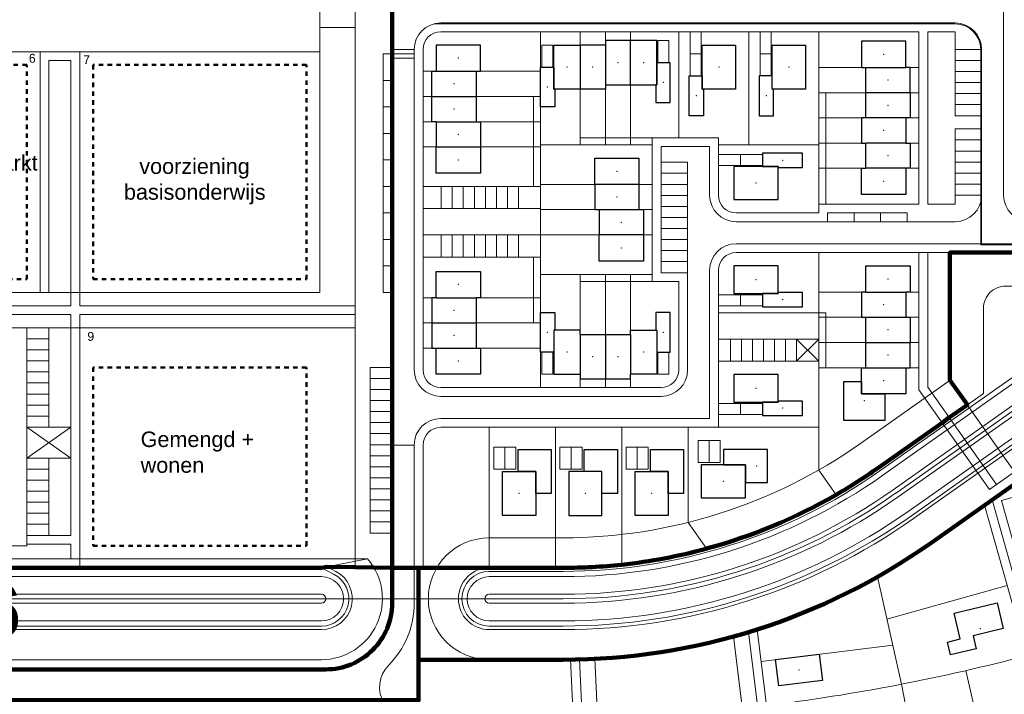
# Model space of a CAD drawing. Extents: x 168554 to 174410, y 515675 to 521218.
# Tile 75 of 110: x 172050 to 172273, y 518476 to 518628. Entities that reach past the tile are written whole.
import ezdxf

# ---------------------------------------------------------------- set-up
doc = ezdxf.new("R2010")
doc.units = 0
doc.header["$MEASUREMENT"] = 0
doc.linetypes.add('NLCS-HIDDEN', pattern=[4, 2, -2])
for name, color, linetype, lineweight in [('Algemeen - 1411 Basislijnen deelgebieden', 5, 'Continuous', 90), ('Algemeen - Fase 1A - 1070 Ondergrond  ontwerp bijgebouwen', 7, 'Continuous', 30), ('Algemeen - Fase 1A - 1070 Ondergrond  ontwerp hoofdgebouwen', 7, 'Continuous', 30), ('Algemeen - Fase 1A - 1070 Ondergrond - ontwerp', 7, 'Continuous', 9), ('Algemeen - Fase 1A - 1070 Ondergrond ontwerp parkeren eigen terrein', 7, 'Continuous', 13), ('Algemeen - Fase 1B6 - 1070 Ondergrond - ontwerp', 7, 'Continuous', 9), ('Algemeen - Fase 1E - 1070 Ondergrond - ontwerp', 7, 'Continuous', 9), ('Algemeen - Fase 1E - 1070 Ondergrond - ontwerp bouwvlak', 7, 'NLCS-HIDDEN', 50), ('Algemeen - Fase 1E - 1070 ondergrond - tekst', 7, 'Continuous', 9), ('Algemeen - Fase Ontsluitingsweg - 1070 Ondergrond', 7, 'Continuous', 9), ('Deelgebied 1A - bijgebouwen', 253, 'Continuous', 9), ('Deelgebied 1A - grondgebonden woningen', 253, 'Continuous', 9), ('Deelgebied 2 - 1070 Ondergrond ontwerp', 7, 'Continuous', 9), ('Deelgebied 2 - 1071 Ondergrond ontwerp panden', 7, 'Continuous', 30), ('Deelgebied 2 - grondgebonden woningen', 253, 'Continuous', 9), ('Legenda - Tekst', 7, 'Continuous', 15)]:
    doc.layers.add(name, color=color, linetype=linetype, lineweight=lineweight)
doc.styles.get("Standard").update_dxf_attribs({"font": 'arial.ttf'})

msp = doc.modelspace()

# ---------------------------------------------------------------- linework, layer by layer
at = {"layer": 'Algemeen - 1411 Basislijnen deelgebieden', "ltscale": 3}
for points in [[(172140.66, 518504.4), (172141.66, 518504.4), (172142.86, 518504.4), (172144.77, 518504.4), (172156.66, 518504.4), (172171.53, 518504.4), (172171.66, 518504.4), (172173.41, 518504.4, 0.02662), (172186.53, 518505.1, 0.000264), (172186.66, 518505.11, 0.039328), (172205.72, 518508.7, 0.000282), (172205.86, 518508.74, 0.064547), (172235.17, 518520.95, 0.022675), (172244.6, 518526.98), (172259.16, 518537.26), (172260.8, 518538.41), (172264.88, 518541.29), (172260.93, 518546.9), (172260.93, 518575.76), (172268.1, 518575.76), (172301.95, 518575.76), (172459.47, 518686.89), (172474.02, 518697.15)], [(172367.03, 518587.9), (172256.59, 518509.99, -0.154814), (172173.41, 518483.6), (172156.66, 518483.6), (172140.66, 518483.6)]]:
    msp.add_lwpolyline(points, format="xyb", dxfattribs=at)
at = {"layer": 'Algemeen - 1411 Basislijnen deelgebieden'}
for points in [[(172134.66, 518504.4), (172134.66, 518512.28), (172134.66, 518514.78), (172134.66, 518517.28), (172134.66, 518519.78), (172134.66, 518522.28), (172134.66, 518524.78), (172134.66, 518527.28), (172134.66, 518529.78), (172134.66, 518532.28), (172134.66, 518534.78), (172134.66, 518537.28), (172134.66, 518539.78), (172134.66, 518542.28), (172134.66, 518544.78), (172134.66, 518547.28), (172134.66, 518549.78), (172134.66, 518564.25), (172134.66, 518566.76), (172134.66, 518572.76), (172134.66, 518578.76), (172134.66, 518584.76), (172134.66, 518590.76), (172134.66, 518596.76), (172134.66, 518602.76), (172134.66, 518608.76), (172134.66, 518614.76), (172134.66, 518620.76), (172134.66, 518627.76), (172134.66, 518634.35)], [(172140.66, 518504.4), (172139.66, 518504.4), (172134.66, 518504.4)], [(172140.66, 518483.6), (172140.66, 518504.4)]]:
    msp.add_lwpolyline(points, dxfattribs=at)
for points in [[(171943.69, 518509.2), (171943.69, 518503.76, -0.00572), (171943.46, 518497.33, -0.141342), (171951.16, 518485.15), (171953.17, 518485.15, -0.018368), (171953.63, 518483.15), (171957.19, 518483.15, -0.024922), (171962.17, 518482.9), (171974.7, 518481.65, 0.024922), (171979.68, 518481.4), (172073.03, 518481.4), (172119.66, 518481.4, 0.414214), (172134.66, 518496.4), (172134.66, 518504.4)], [(172134.66, 518504.4), (172130.51, 518504.47), (172126.26, 518504.54), (172119.92, 518504.64), (172118.66, 518504.4), (172063.96, 518504.4), (172004.96, 518504.4), (171979.18, 518504.4, -0.062519), (171974.73, 518504.96), (171960.19, 518508.67), (171958.45, 518509.11), (171958.1, 518509.2), (171946.22, 518509.2), (171943.69, 518509.2)], [(171935.23, 518453.52, 0.232286), (171951.01, 518470.15), (171953.04, 518470.15, 0.018449), (171953.53, 518472.15), (171957.19, 518472.15, 0.024922), (171962.17, 518472.4), (171979.7, 518474.15, -0.024922), (171984.68, 518474.4), (172122.66, 518474.4), (172140.66, 518474.4), (172140.66, 518483.6)]]:
    msp.add_lwpolyline(points, format="xyb", dxfattribs=at)
at = {"layer": 'Algemeen - Fase 1A - 1070 Ondergrond  ontwerp bijgebouwen'}
for points in [[(172171.28, 518617.76), (172171.28, 518612.76), (172171.53, 518612.76), (172171.53, 518608.76), (172168.28, 518608.76), (172168.28, 518617.76)], [(172194.58, 518618.76), (172194.58, 518613.76), (172194.33, 518613.76), (172194.33, 518609.76), (172197.58, 518609.76), (172197.58, 518618.76)], [(172204.88, 518615.76), (172204.88, 518612.76), (172205.13, 518612.76), (172205.13, 518606.76), (172201.88, 518606.76), (172201.88, 518615.76)], [(172220.73, 518615.76), (172217.73, 518615.76), (172217.73, 518606.76), (172220.98, 518606.76), (172220.98, 518612.76), (172220.73, 518612.76)], [(172218.54, 518598.26), (172218.54, 518595.26), (172222.04, 518595.26), (172222.04, 518595.01), (172227.54, 518595.01), (172227.54, 518598.26)], [(172227.54, 518566.76), (172222.04, 518566.76), (172222.04, 518566.51), (172218.54, 518566.51), (172218.54, 518563.51), (172227.54, 518563.51)], [(172168.28, 518562.21), (172171.53, 518562.21), (172171.53, 518558.21), (172171.28, 518558.21), (172171.28, 518553.21), (172168.28, 518553.21)], [(172194.33, 518562.21), (172194.33, 518558.21), (172194.58, 518558.21), (172194.58, 518553.21), (172197.58, 518553.21), (172197.58, 518562.21)], [(172240.93, 518546.61), (172240.93, 518543.76), (172246.18, 518543.76), (172246.18, 518537.76), (172236.93, 518537.76), (172236.93, 518546.61)], [(172227.54, 518542.16), (172222.04, 518542.16), (172222.04, 518541.91), (172218.54, 518541.91), (172218.54, 518538.91), (172227.54, 518538.91)], [(172170.66, 518531.21), (172170.66, 518521.21), (172167.16, 518521.21), (172167.16, 518526.21), (172163.16, 518526.21), (172163.16, 518531.21)], [(172178.16, 518531.21), (172185.66, 518531.21), (172185.66, 518521.21), (172182.16, 518521.21), (172182.16, 518526.21), (172178.16, 518526.21)], [(172200.66, 518531.21), (172200.66, 518521.21), (172197.16, 518521.21), (172197.16, 518526.21), (172193.16, 518526.21), (172193.16, 518531.21)], [(172219.66, 518531.21), (172209.66, 518531.21), (172209.66, 518527.71), (172214.66, 518527.71), (172214.66, 518523.71), (172219.66, 518523.71)]]:
    msp.add_lwpolyline(points, close=True, dxfattribs=at)
at = {"layer": 'Algemeen - Fase 1A - 1070 Ondergrond  ontwerp hoofdgebouwen'}
for p, q in [((172177.23, 518622.76), (172177.23, 518612.76)), ((172182.93, 518622.76), (172177.23, 518622.76)), ((172182.93, 518622.76), (172182.93, 518613.76)), ((172188.63, 518613.76), (172188.63, 518623.76)), ((172241.93, 518617.66), (172250.93, 518617.66)), ((172241.93, 518611.96), (172241.93, 518617.66)), ((172144.66, 518616.81), (172153.66, 518616.81)), ((172153.66, 518616.81), (172153.66, 518611.11)), ((172182.93, 518613.76), (172188.63, 518613.76)), ((172143.66, 518611.11), (172153.66, 518611.11)), ((172153.66, 518611.11), (172153.66, 518605.41)), ((172251.93, 518611.96), (172241.93, 518611.96)), ((172241.93, 518606.26), (172241.93, 518611.96)), ((172250.93, 518606.26), (172241.93, 518606.26)), ((172250.93, 518606.26), (172250.93, 518600.56)), ((172144.66, 518605.41), (172153.66, 518605.41)), ((172144.66, 518605.41), (172144.66, 518599.71)), ((172144.66, 518599.71), (172154.66, 518599.71)), ((172250.93, 518600.56), (172241.93, 518600.56)), ((172241.93, 518594.86), (172241.93, 518600.56)), ((172250.93, 518594.86), (172241.93, 518594.86)), ((172190.54, 518591.19), (172180.54, 518591.19)), ((172190.54, 518591.19), (172190.54, 518585.49)), ((172181.54, 518585.49), (172190.54, 518585.49)), ((172181.54, 518585.49), (172181.54, 518579.79)), ((172191.54, 518579.79), (172181.54, 518579.79)), ((172241.93, 518566.81), (172250.93, 518566.81)), ((172250.93, 518566.81), (172250.93, 518561.11)), ((172144.66, 518565.56), (172153.66, 518565.56)), ((172153.66, 518565.56), (172153.66, 518559.86)), ((172143.66, 518559.86), (172153.66, 518559.86)), ((172153.66, 518559.86), (172153.66, 518554.16)), ((172241.93, 518561.11), (172250.93, 518561.11)), ((172241.93, 518555.41), (172241.93, 518561.11)), ((172177.23, 518557.21), (172177.23, 518548.21)), ((172177.23, 518557.21), (172182.93, 518557.21)), ((172182.93, 518557.21), (172182.93, 518547.21)), ((172182.93, 518557.21), (172188.63, 518557.21)), ((172188.63, 518557.21), (172188.63, 518548.21)), ((172241.93, 518555.41), (172251.93, 518555.41)), ((172241.93, 518549.71), (172241.93, 518555.41)), ((172144.66, 518554.16), (172153.66, 518554.16)), ((172241.93, 518549.71), (172250.93, 518549.71))]:
    msp.add_line(p, q, dxfattribs=at)
for points in [[(172153.66, 518616.81), (172154.66, 518616.81), (172154.66, 518622.76), (172144.66, 518622.76), (172144.66, 518616.81)], [(172177.23, 518612.76), (172171.28, 518612.76), (172171.28, 518622.76), (172177.23, 518622.76)], [(172188.63, 518623.76), (172182.93, 518623.76), (172182.93, 518622.76)], [(172188.63, 518613.76), (172194.58, 518613.76), (172194.58, 518623.76), (172188.63, 518623.76)], [(172250.93, 518617.66), (172250.93, 518623.61), (172240.93, 518623.61), (172240.93, 518617.66), (172241.93, 518617.66)], [(172251.93, 518611.96), (172251.93, 518617.66), (172250.93, 518617.66)], [(172143.66, 518611.11), (172143.66, 518616.81), (172144.66, 518616.81)], [(172182.93, 518613.76), (172182.93, 518612.76), (172177.23, 518612.76)], [(172144.66, 518605.41), (172143.66, 518605.41), (172143.66, 518611.11)], [(172251.93, 518611.96), (172251.93, 518606.26), (172250.93, 518606.26)], [(172241.93, 518606.26), (172240.93, 518606.26), (172240.93, 518600.56), (172241.93, 518600.56)], [(172153.66, 518605.41), (172154.66, 518605.41), (172154.66, 518599.71)], [(172154.66, 518599.71), (172154.66, 518593.76), (172144.66, 518593.76), (172144.66, 518599.71)], [(172250.93, 518600.56), (172251.93, 518600.56), (172251.93, 518594.86), (172250.93, 518594.86)], [(172180.54, 518591.19), (172180.54, 518597.14), (172190.54, 518597.14), (172190.54, 518591.19)], [(172250.93, 518594.86), (172250.93, 518588.91), (172240.93, 518588.91), (172240.93, 518594.86), (172241.93, 518594.86)], [(172180.54, 518591.19), (172180.54, 518585.49), (172181.54, 518585.49)], [(172190.54, 518585.49), (172191.54, 518585.49), (172191.54, 518579.79)], [(172191.54, 518579.79), (172191.54, 518573.84), (172181.54, 518573.84), (172181.54, 518579.79)], [(172144.66, 518565.56), (172144.66, 518571.51), (172154.66, 518571.51), (172154.66, 518565.56), (172153.66, 518565.56)], [(172241.93, 518566.81), (172241.93, 518572.76), (172251.93, 518572.76), (172251.93, 518566.81), (172250.93, 518566.81)], [(172241.93, 518566.81), (172240.93, 518566.81), (172240.93, 518561.11), (172241.93, 518561.11)], [(172144.66, 518565.56), (172143.66, 518565.56), (172143.66, 518559.86)], [(172143.66, 518559.86), (172143.66, 518554.16), (172144.66, 518554.16)], [(172250.93, 518561.11), (172251.93, 518561.11), (172251.93, 518555.41)], [(172177.23, 518557.21), (172177.23, 518558.21), (172171.28, 518558.21), (172171.28, 518548.21), (172177.23, 518548.21)], [(172188.63, 518557.21), (172188.63, 518558.21), (172194.58, 518558.21), (172194.58, 518548.21), (172188.63, 518548.21)], [(172250.93, 518549.71), (172251.93, 518549.71), (172251.93, 518555.41)], [(172153.66, 518554.16), (172154.66, 518554.16), (172154.66, 518548.21), (172144.66, 518548.21), (172144.66, 518554.16)], [(172250.93, 518549.71), (172250.93, 518543.76), (172240.93, 518543.76), (172240.93, 518549.71), (172241.93, 518549.71)], [(172177.23, 518548.21), (172177.23, 518547.21), (172182.93, 518547.21)], [(172182.93, 518547.21), (172188.63, 518547.21), (172188.63, 518548.21)]]:
    msp.add_lwpolyline(points, dxfattribs=at)
for points in [[(172212.38, 518622.76), (172212.38, 518612.76), (172204.88, 518612.76), (172204.88, 518622.76)], [(172228.23, 518622.76), (172228.23, 518612.76), (172220.73, 518612.76), (172220.73, 518622.76)], [(172212.04, 518595.26), (172212.04, 518587.76), (172222.04, 518587.76), (172222.04, 518595.26)], [(172222.04, 518572.76), (172212.04, 518572.76), (172212.04, 518566.51), (172222.04, 518566.51)], [(172222.04, 518548.16), (172212.04, 518548.16), (172212.04, 518541.91), (172222.04, 518541.91)], [(172167.16, 518526.21), (172167.16, 518516.21), (172159.66, 518516.21), (172159.66, 518526.21)], [(172174.66, 518526.21), (172174.66, 518516.21), (172182.16, 518516.21), (172182.16, 518526.21)], [(172197.16, 518526.21), (172197.16, 518516.21), (172189.66, 518516.21), (172189.66, 518526.21)], [(172214.66, 518527.71), (172204.66, 518527.71), (172204.66, 518520.21), (172214.66, 518520.21)]]:
    msp.add_lwpolyline(points, close=True, dxfattribs=at)
at = {"layer": 'Algemeen - Fase 1A - 1070 Ondergrond - ontwerp'}
for p, q in [((172134.46, 518699.75), (172134.46, 518504.4)), ((172134.66, 518699.75), (172134.66, 518627.76)), ((172273.1, 518588.76), (172273.1, 518632.76)), ((172134.66, 518496.4), (172134.66, 518627.76)), ((172134.66, 518496.4), (172134.66, 518627.76)), ((172144.12, 518627.56), (172262.1, 518627.56)), ((172145.66, 518627.76), (172195.54, 518627.76)), ((172146.66, 518627.76), (172195.54, 518627.76)), ((172195.54, 518627.76), (172262.1, 518627.76)), ((172211, 518627.56), (172262.1, 518627.56)), ((172212.54, 518627.76), (172262.1, 518627.76)), ((172212.54, 518627.76), (172262.1, 518627.76)), ((172262.1, 518627.76), (172262.1, 518627.76)), ((172145.66, 518625.76), (172199.54, 518625.76)), ((172168.28, 518625.76), (172168.28, 518545.21)), ((172177.23, 518625.76), (172177.23, 518600.14)), ((172182.93, 518625.76), (172182.93, 518600.14)), ((172188.63, 518625.76), (172188.63, 518600.14)), ((172231.23, 518625.76), (172199.54, 518625.76)), ((172199.54, 518601.76), (172199.54, 518625.76)), ((172215.38, 518625.76), (172215.38, 518600.14)), ((172231.23, 518625.76), (172231.23, 518584.76)), ((172231.23, 518625.76), (172253.93, 518625.76)), ((172253.93, 518625.76), (172253.93, 518586.76)), ((172260.64, 518625.76), (172262.1, 518625.76)), ((172262.1, 518625.76), (172262.1, 518621.76)), ((172139.66, 518619.76), (172134.46, 518619.76)), ((172139.66, 518621.76), (172134.66, 518621.76)), ((172139.66, 518620.76), (172134.66, 518620.76)), ((172139.66, 518549.21), (172139.66, 518621.76)), ((172141.66, 518549.21), (172141.66, 518621.76)), ((172267.9, 518621.76), (172267.9, 518577.56)), ((172268.1, 518621.76), (172268.1, 518621.76)), ((172268.1, 518621.76), (172268.1, 518588.76)), ((172268.1, 518621.76), (172268.1, 518577.76)), ((172253.93, 518617.66), (172231.23, 518617.66)), ((172141.66, 518616.81), (172168.28, 518616.81)), ((172141.66, 518611.11), (172168.28, 518611.11)), ((172166.66, 518611.11), (172166.66, 518590.76)), ((172253.93, 518611.96), (172231.23, 518611.96)), ((172232.85, 518611.96), (172232.85, 518586.76)), ((172253.93, 518606.26), (172231.23, 518606.26)), ((172141.66, 518605.41), (172168.28, 518605.41)), ((172141.66, 518599.71), (172168.28, 518599.71)), ((172168.28, 518600.14), (172193.54, 518600.14)), ((172177.23, 518601.76), (172208.54, 518601.76)), ((172193.54, 518601.76), (172193.54, 518600.14)), ((172193.54, 518600.14), (172193.54, 518591.19)), ((172195.54, 518599.76), (172206.54, 518599.76)), ((172195.54, 518599.76), (172195.54, 518597.99)), ((172206.54, 518599.76), (172206.54, 518588.76)), ((172208.54, 518588.76), (172208.54, 518601.76)), ((172231.23, 518600.14), (172208.54, 518600.14)), ((172253.93, 518600.56), (172231.23, 518600.56)), ((172195.54, 518597.99), (172195.54, 518595.49)), ((172195.54, 518596.22), (172201.54, 518596.22)), ((172195.54, 518595.49), (172195.54, 518592.99)), ((172201.54, 518549.21), (172201.54, 518596.22)), ((172195.54, 518593.72), (172201.54, 518593.72)), ((172195.54, 518592.99), (172195.54, 518590.49)), ((172253.93, 518594.86), (172231.23, 518594.86)), ((172141.66, 518590.76), (172168.28, 518590.76)), ((172193.54, 518591.19), (172168.28, 518591.19)), ((172193.54, 518591.19), (172193.54, 518585.49)), ((172195.54, 518591.22), (172201.54, 518591.22)), ((172195.54, 518590.49), (172195.54, 518587.99)), ((172195.54, 518588.72), (172201.54, 518588.72)), ((172262.1, 518588.76), (172262.1, 518586.76)), ((172195.54, 518587.99), (172195.54, 518585.49)), ((172195.54, 518586.22), (172201.54, 518586.22)), ((172253.93, 518586.76), (172231.23, 518586.76)), ((172260.64, 518586.76), (172262.1, 518586.76)), ((172168.28, 518585.76), (172141.66, 518585.76)), ((172193.54, 518585.49), (172168.28, 518585.49)), ((172193.54, 518585.49), (172193.54, 518579.79)), ((172195.54, 518585.49), (172195.54, 518582.99)), ((172231.23, 518584.76), (172212.54, 518584.76)), ((172195.54, 518583.72), (172201.54, 518583.72)), ((172195.54, 518582.99), (172195.54, 518580.49)), ((172262.1, 518582.76), (172212.54, 518582.76)), ((172141.66, 518579.76), (172168.28, 518579.76)), ((172168.28, 518579.76), (172163.28, 518579.76)), ((172193.54, 518579.79), (172168.28, 518579.79)), ((172193.54, 518579.79), (172193.54, 518570.84)), ((172195.54, 518581.22), (172201.54, 518581.22)), ((172195.54, 518580.49), (172195.54, 518577.99)), ((172195.54, 518578.72), (172201.54, 518578.72)), ((172195.54, 518577.99), (172195.54, 518575.49)), ((172212.54, 518577.76), (172270.6, 518577.76)), ((172213.54, 518577.76), (172253.93, 518577.76)), ((172267.9, 518577.56), (172297.48, 518577.56)), ((172268.1, 518577.76), (172297.48, 518577.76)), ((172195.54, 518576.22), (172201.54, 518576.22)), ((172195.54, 518575.49), (172195.54, 518572.99)), ((172212.54, 518575.76), (172253.93, 518575.76)), ((172260.93, 518575.76), (172229.69, 518575.76)), ((172168.28, 518574.76), (172141.66, 518574.76)), ((172166.66, 518574.76), (172166.66, 518559.86)), ((172195.54, 518573.72), (172201.54, 518573.72)), ((172195.54, 518572.99), (172195.54, 518571.22)), ((172168.28, 518570.84), (172193.54, 518570.84)), ((172177.23, 518570.84), (172177.23, 518569.22)), ((172182.93, 518570.84), (172182.93, 518569.22)), ((172188.63, 518570.84), (172188.63, 518569.22)), ((172193.54, 518569.22), (172193.54, 518570.84)), ((172195.54, 518571.22), (172201.54, 518571.22)), ((172206.54, 518538.21), (172206.54, 518571.76)), ((172208.54, 518536.21), (172208.54, 518571.76)), ((172177.23, 518569.22), (172182.93, 518569.22)), ((172177.23, 518569.22), (172177.23, 518545.21)), ((172182.93, 518569.22), (172188.63, 518569.22)), ((172182.93, 518569.22), (172182.93, 518545.21)), ((172188.63, 518569.22), (172199.54, 518569.22)), ((172188.63, 518569.22), (172188.63, 518545.21)), ((172199.54, 518569.22), (172199.54, 518549.21)), ((172253.93, 518566.81), (172231.23, 518566.81)), ((172141.66, 518565.56), (172168.28, 518565.56)), ((172232.85, 518562.16), (172208.54, 518562.16)), ((172141.66, 518559.86), (172168.28, 518559.86)), ((172253.93, 518561.11), (172231.23, 518561.11)), ((172231.23, 518556.16), (172208.54, 518556.16)), ((172231.23, 518551.16), (172226.23, 518556.16)), ((172226.23, 518551.16), (172231.23, 518556.16)), ((172253.93, 518555.41), (172231.23, 518555.41)), ((172141.66, 518554.16), (172168.28, 518554.16)), ((172231.23, 518551.16), (172208.54, 518551.16)), ((172253.93, 518549.71), (172231.23, 518549.71)), ((172168.28, 518545.21), (172145.66, 518545.21)), ((172168.28, 518545.21), (172177.23, 518545.21)), ((172177.23, 518545.21), (172182.93, 518545.21)), ((172182.93, 518545.21), (172188.63, 518545.21)), ((172188.63, 518545.21), (172195.54, 518545.21)), ((172195.54, 518543.21), (172145.66, 518543.21)), ((172145.66, 518538.21), (172206.54, 518538.21)), ((172145.66, 518536.21), (172208.54, 518536.21)), ((172156.66, 518536.21), (172156.66, 518504.4)), ((172171.66, 518536.21), (172171.66, 518504.4)), ((172186.66, 518536.21), (172186.66, 518505.11)), ((172201.66, 518536.21), (172201.66, 518514.69)), ((172231.23, 518536.21), (172208.54, 518536.21)), ((172139.66, 518532.2), (172134.66, 518532.2)), ((172139.66, 518496.4), (172139.66, 518532.21)), ((172141.66, 518504.4), (172141.66, 518532.21)), ((172231.23, 518526.53), (172235.19, 518520.92)), ((172201.66, 518514.69), (172205.86, 518508.74)), ((172156.66, 518504.4), (172139.66, 518504.4)), ((171979.68, 518481.4), (172119.16, 518481.4)), ((172073.03, 518481.4), (172119.66, 518481.4))]:
    msp.add_line(p, q, dxfattribs=at)
for points in [[(172260.64, 518586.76), (172255.93, 518586.76), (172255.93, 518625.76), (172260.64, 518625.76)], [(172139.66, 518619.76), (172134.46, 518619.76)], [(172139.66, 518620.76), (172134.66, 518620.76)], [(172145.78, 518585.76), (172145.78, 518590.76), (172148.28, 518590.76), (172148.28, 518585.76), (172145.78, 518585.76)], [(172148.28, 518585.76), (172148.28, 518590.76), (172150.78, 518590.76), (172150.78, 518585.76), (172148.28, 518585.76)], [(172150.78, 518585.76), (172150.78, 518590.76), (172153.28, 518590.76), (172153.28, 518585.76), (172150.78, 518585.76)], [(172153.28, 518585.76), (172153.28, 518590.76), (172155.78, 518590.76), (172155.78, 518585.76), (172153.28, 518585.76)], [(172155.78, 518585.76), (172155.78, 518590.76), (172158.28, 518590.76), (172158.28, 518585.76), (172155.78, 518585.76)], [(172158.28, 518585.76), (172158.28, 518590.76), (172160.78, 518590.76), (172160.78, 518585.76), (172158.28, 518585.76)], [(172160.78, 518585.76), (172160.78, 518590.76), (172163.28, 518590.76), (172163.28, 518585.76), (172160.78, 518585.76)], [(172233.23, 518584.76), (172233.23, 518582.76), (172239.23, 518582.76), (172239.23, 518584.76), (172233.23, 518584.76)], [(172239.23, 518584.76), (172239.23, 518582.76), (172245.23, 518582.76), (172245.23, 518584.76), (172239.23, 518584.76)], [(172245.23, 518584.76), (172245.23, 518582.76), (172251.23, 518582.76), (172251.23, 518584.76), (172245.23, 518584.76)], [(172145.78, 518574.76), (172145.78, 518579.76), (172148.28, 518579.76), (172148.28, 518574.76), (172145.78, 518574.76)], [(172148.28, 518574.76), (172148.28, 518579.76), (172150.78, 518579.76), (172150.78, 518574.76), (172148.28, 518574.76)], [(172150.78, 518574.76), (172150.78, 518579.76), (172153.28, 518579.76), (172153.28, 518574.76), (172150.78, 518574.76)], [(172153.28, 518574.76), (172153.28, 518579.76), (172155.78, 518579.76), (172155.78, 518574.76), (172153.28, 518574.76)], [(172155.78, 518574.76), (172155.78, 518579.76), (172158.28, 518579.76), (172158.28, 518574.76), (172155.78, 518574.76)], [(172158.28, 518574.76), (172158.28, 518579.76), (172160.78, 518579.76), (172160.78, 518574.76), (172158.28, 518574.76)], [(172160.78, 518574.76), (172160.78, 518579.76), (172163.28, 518579.76), (172163.28, 518574.76), (172160.78, 518574.76)], [(172231.23, 518575.76), (172231.23, 518526.53)], [(172253.93, 518575.76), (172260.93, 518575.76), (172260.93, 518546.9), (172275.59, 518526.13), (172269.87, 518522.1), (172253.93, 518544.67), (172253.93, 518575.76)], [(172255.93, 518575.76), (172255.93, 518545.31), (172271.51, 518523.25)], [(172301.95, 518575.76), (172260.93, 518575.76), (172260.93, 518546.9), (172260.96, 518546.85)], [(172232.85, 518562.16), (172232.85, 518549.71)], [(172211.23, 518551.16), (172211.23, 518556.16), (172213.73, 518556.16), (172213.73, 518551.16), (172211.23, 518551.16)], [(172213.73, 518551.16), (172213.73, 518556.16), (172216.23, 518556.16), (172216.23, 518551.16), (172213.73, 518551.16)], [(172216.23, 518551.16), (172216.23, 518556.16), (172218.73, 518556.16), (172218.73, 518551.16), (172216.23, 518551.16)], [(172218.73, 518551.16), (172218.73, 518556.16), (172221.23, 518556.16), (172221.23, 518551.16), (172218.73, 518551.16)], [(172221.23, 518551.16), (172221.23, 518556.16), (172223.73, 518556.16), (172223.73, 518551.16), (172221.23, 518551.16)], [(172223.73, 518551.16), (172223.73, 518556.16), (172226.23, 518556.16), (172226.23, 518551.16), (172223.73, 518551.16)], [(172268.53, 518552.18), (172268.53, 518543.86)]]:
    msp.add_lwpolyline(points, dxfattribs=at)
for points in [[(172262.1, 518619.26), (172268.1, 518619.26), (172268.1, 518621.76), (172262.1, 518621.76)], [(172262.1, 518616.76), (172268.1, 518616.76), (172268.1, 518619.26), (172262.1, 518619.26)], [(172262.1, 518614.26), (172268.1, 518614.26), (172268.1, 518616.76), (172262.1, 518616.76)], [(172262.1, 518611.76), (172268.1, 518611.76), (172268.1, 518614.26), (172262.1, 518614.26)], [(172262.1, 518609.26), (172268.1, 518609.26), (172268.1, 518611.76), (172262.1, 518611.76)], [(172262.1, 518606.76), (172268.1, 518606.76), (172268.1, 518609.26), (172262.1, 518609.26)], [(172262.1, 518601.26), (172268.1, 518601.26), (172268.1, 518603.76), (172262.1, 518603.76)], [(172262.1, 518598.76), (172268.1, 518598.76), (172268.1, 518601.26), (172262.1, 518601.26)], [(172262.1, 518596.26), (172268.1, 518596.26), (172268.1, 518598.76), (172262.1, 518598.76)], [(172262.1, 518593.76), (172268.1, 518593.76), (172268.1, 518596.26), (172262.1, 518596.26)], [(172262.1, 518591.26), (172268.1, 518591.26), (172268.1, 518593.76), (172262.1, 518593.76)], [(172262.1, 518588.76), (172268.1, 518588.76), (172268.1, 518591.26), (172262.1, 518591.26)]]:
    msp.add_lwpolyline(points, close=True, dxfattribs=at)
msp.add_lwpolyline([(172302.97, 518568.16), (172273.53, 518568.16, 0.414214), (172268.53, 518563.16), (172268.53, 518552.18)], format="xyb", dxfattribs=at)
for centre, radius, start, end in [((172145.66, 518621.76), 6, 90, 180), ((172262.1, 518621.76), 6, 360, 90), ((172262.1, 518621.76), 6, 360, 90), ((172262.1, 518621.76), 6, 360, 90), ((172262.1, 518621.76), 5.8, 360, 90), ((172262.1, 518621.76), 5.8, 360, 90), ((172145.66, 518621.76), 4, 90, 180), ((172212.54, 518588.76), 6, 180, 270), ((172212.54, 518588.76), 4, 180, 270), ((172262.1, 518588.76), 6, 270, 0), ((172279.1, 518588.76), 6, 180, 270), ((172212.54, 518571.76), 6, 90, 180), ((172212.54, 518571.76), 4, 90, 180), ((172145.66, 518549.21), 6, 180, 270), ((172145.66, 518549.21), 4, 180, 270), ((172195.54, 518549.21), 4, 270, 0), ((172195.54, 518549.21), 6, 270, 360), ((172145.66, 518532.21), 6, 90, 180), ((172145.66, 518532.21), 4, 90, 180), ((172119.66, 518496.4), 15, 270, 0), ((172119.66, 518496.4), 15, 270, 0), ((172119.66, 518496.4), 20, 315.1596, 0), ((172138.81, 518477.36), 7, 135.1596, 211.3363)]:
    msp.add_arc(centre, radius, start, end, dxfattribs=at)
at = {"layer": 'Algemeen - Fase 1A - 1070 Ondergrond ontwerp parkeren eigen terrein'}
for points in [[(172202.13, 518620.76), (172202.13, 518625.76), (172204.63, 518625.76), (172204.63, 518620.76)], [(172217.98, 518620.76), (172217.98, 518625.76), (172220.48, 518625.76), (172220.48, 518620.76)], [(172202.13, 518620.76), (172204.63, 518620.76)], [(172204.63, 518620.76), (172204.63, 518615.76), (172202.13, 518615.76), (172202.13, 518620.76)], [(172217.98, 518620.76), (172217.98, 518615.76), (172220.48, 518615.76), (172220.48, 518620.76)], [(172217.98, 518620.76), (172220.48, 518620.76)], [(172213.54, 518595.51), (172208.54, 518595.51), (172208.54, 518598.01), (172213.54, 518598.01)], [(172213.54, 518595.51), (172218.54, 518595.51), (172218.54, 518598.01), (172213.54, 518598.01)], [(172213.54, 518595.51), (172213.54, 518598.01)], [(172213.54, 518563.71), (172208.54, 518563.71), (172208.54, 518566.21), (172213.54, 518566.21)], [(172213.54, 518563.71), (172218.54, 518563.71), (172218.54, 518566.21), (172213.54, 518566.21)], [(172213.54, 518563.71), (172213.54, 518566.21)], [(172168.53, 518553.21), (172171.03, 518553.21), (172171.03, 518548.21), (172168.53, 518548.21), (172168.53, 518553.21)], [(172194.83, 518553.21), (172197.33, 518553.21), (172197.33, 518548.21), (172194.83, 518548.21), (172194.83, 518553.21)], [(172213.54, 518539.11), (172208.54, 518539.11), (172208.54, 518541.61), (172213.54, 518541.61)], [(172213.54, 518539.11), (172218.54, 518539.11), (172218.54, 518541.61), (172213.54, 518541.61)], [(172213.54, 518541.61), (172213.54, 518539.11)], [(172206.41, 518528.21), (172203.91, 518528.21), (172203.91, 518533.21), (172206.41, 518533.21)], [(172206.41, 518533.21), (172206.41, 518528.21)], [(172206.41, 518528.21), (172208.91, 518528.21), (172208.91, 518533.21), (172206.41, 518533.21)], [(172160.16, 518526.71), (172157.66, 518526.71), (172157.66, 518531.71), (172160.16, 518531.71)], [(172160.16, 518526.71), (172160.16, 518531.71)], [(172160.16, 518526.71), (172162.66, 518526.71), (172162.66, 518531.71), (172160.16, 518531.71)], [(172175.16, 518531.71), (172172.66, 518531.71), (172172.66, 518526.71), (172175.16, 518526.71)], [(172175.16, 518526.71), (172175.16, 518531.71)], [(172175.16, 518526.71), (172177.66, 518526.71), (172177.66, 518531.71), (172175.16, 518531.71)], [(172190.16, 518526.71), (172187.66, 518526.71), (172187.66, 518531.71), (172190.16, 518531.71)], [(172190.16, 518531.71), (172190.16, 518526.71)], [(172190.16, 518526.71), (172192.66, 518526.71), (172192.66, 518531.71), (172190.16, 518531.71)]]:
    msp.add_lwpolyline(points, dxfattribs=at)
for points in [[(172168.53, 518622.76), (172171.03, 518622.76), (172171.03, 518617.76), (172168.53, 518617.76)], [(172194.83, 518623.76), (172197.33, 518623.76), (172197.33, 518618.76), (172194.83, 518618.76)]]:
    msp.add_lwpolyline(points, close=True, dxfattribs=at)
at = {"layer": 'Algemeen - Fase 1B6 - 1070 Ondergrond - ontwerp'}
for p, q in [((172463.86, 518680.68), (172245.06, 518526.33)), ((172245.75, 518525.35), (172464.55, 518679.7)), ((172248.06, 518522.08), (172466.85, 518676.43)), ((172248.64, 518521.26), (172467.43, 518675.61)), ((172468.01, 518674.8), (172249.21, 518520.45)), ((172470.31, 518671.53), (172251.52, 518517.18)), ((172252.21, 518516.2), (172471, 518670.55)), ((172471.46, 518669.89), (172252.67, 518515.54)), ((172256.59, 518509.99), (172475.38, 518664.34)), ((172260.96, 518546.85), (172240.68, 518532.54)), ((172244.6, 518526.98), (172268.53, 518543.86)), ((172173.41, 518511.2), (172156.66, 518511.2)), ((172129.12, 518506.4), (171979.18, 518506.4)), ((172118.66, 518504.4), (172129.12, 518506.4)), ((171979.18, 518504.4), (172118.66, 518504.4)), ((171979.18, 518504.4), (172118.66, 518504.4)), ((172118.66, 518504.4), (172119.92, 518504.64)), ((172121.54, 518502.89), (172118.66, 518504.4)), ((172119.92, 518504.64), (172121.91, 518503.6)), ((172156.66, 518504.4), (172173.41, 518504.4)), ((171979.68, 518502.4), (172118.66, 518502.4)), ((172173.41, 518503.6), (172156.66, 518503.6)), ((172156.66, 518502.4), (172173.41, 518502.4)), ((171979.18, 518498.4), (172118.66, 518498.4)), ((171979.18, 518497.4), (172118.66, 518497.4)), ((172118.66, 518497.4), (172156.66, 518497.4)), ((172156.66, 518498.4), (172173.41, 518498.4)), ((172156.66, 518497.4), (172173.41, 518497.4)), ((172118.66, 518496.4), (171979.18, 518496.4)), ((172173.41, 518496.4), (172156.66, 518496.4)), ((172118.66, 518492.4), (171979.68, 518492.4)), ((171979.68, 518491.2), (172118.66, 518491.2)), ((172118.66, 518490.4), (171979.68, 518490.4)), ((172173.41, 518492.4), (172156.66, 518492.4)), ((172156.66, 518491.2), (172173.41, 518491.2)), ((172173.41, 518490.4), (172156.66, 518490.4)), ((171979.68, 518483.6), (172118.66, 518483.6)), ((172156.66, 518483.6), (172173.41, 518483.6))]:
    msp.add_line(p, q, dxfattribs=at)
for centre, radius, start, end in [((172173.41, 518627.9), 116.7, 270, 305.2013), ((172173.41, 518627.9), 123.5, 270, 305.2013), ((172173.41, 518627.9), 124.3, 270, 305.2013), ((172173.41, 518627.9), 125.5, 270, 305.2013), ((172173.41, 518627.9), 129.5, 270, 305.2013), ((172173.41, 518627.9), 130.5, 270, 305.2013), ((172173.41, 518627.9), 131.5, 270, 305.2013), ((172173.41, 518627.9), 135.5, 270, 305.2013), ((172173.41, 518627.9), 136.7, 270, 305.2013), ((172173.41, 518627.9), 137.5, 270, 305.2013), ((172156.66, 518497.4), 13.8, 90, 270), ((172173.41, 518627.9), 144.3, 270, 305.2013), ((172118.66, 518497.4), 13.8, 270, 40.7057), ((172156.66, 518497.4), 7, 90, 270), ((172118.66, 518497.4), 7, 270, 62.3391), ((172118.66, 518497.4), 6.2, 270, 62.3391), ((172118.66, 518497.4), 5, 270, 89.9997), ((172156.66, 518497.4), 6.2, 90, 270), ((172156.66, 518497.4), 5, 90, 270), ((172118.66, 518497.4), 1, 270, 89.9997), ((172156.66, 518497.4), 1, 90, 270)]:
    msp.add_arc(centre, radius, start, end, dxfattribs=at)
at = {"layer": 'Algemeen - Fase 1E - 1070 Ondergrond - ontwerp'}
for p, q in [((172118.26, 518626.75), (172118.26, 518631.75)), ((172126.26, 518626.75), (172126.26, 518631.75)), ((172118.26, 518626.75), (172126.26, 518626.75)), ((172118.26, 518626.75), (172118.26, 518566.75)), ((172126.26, 518626.75), (172126.26, 518504.54)), ((172054.96, 518621.25), (172054.96, 518566.75)), ((172063.96, 518621.25), (172063.96, 518563.75)), ((172056.96, 518619.25), (172056.96, 518566.75)), ((172061.96, 518619.25), (172061.96, 518563.75)), ((172061.96, 518561.75), (172061.96, 518558.75)), ((172063.96, 518561.75), (172063.96, 518558.75)), ((172051.96, 518558.75), (172051.96, 518509.4)), ((172056.96, 518558.75), (172056.96, 518536.25)), ((172061.96, 518558.75), (172061.96, 518511.75)), ((172063.96, 518558.75), (172063.96, 518504.4)), ((172061.96, 518529.25), (172051.96, 518536.25)), ((172051.96, 518529.25), (172061.96, 518536.25)), ((172056.96, 518529.25), (172056.96, 518511.75)), ((172061.96, 518509.75), (172061.96, 518506.4))]:
    msp.add_line(p, q, dxfattribs=at)
at = {"layer": 'Algemeen - Fase 1E - 1070 Ondergrond - ontwerp', "ltscale": 3}
for p, q in [((172118.26, 518621.25), (171993.69, 518621.25)), ((172061.96, 518619.25), (172056.96, 518619.25)), ((172118.26, 518566.75), (171981.69, 518566.75)), ((172061.96, 518563.75), (172004.69, 518563.75)), ((172061.96, 518561.75), (172004.69, 518561.75)), ((172126.26, 518563.75), (172063.96, 518563.75)), ((172126.26, 518561.75), (172063.96, 518561.75)), ((172126.26, 518558.75), (171981.69, 518558.75)), ((172056.96, 518556.25), (172051.96, 518556.25)), ((172056.96, 518556.25), (172051.96, 518556.25)), ((172056.96, 518553.75), (172051.96, 518553.75)), ((172056.96, 518551.25), (172051.96, 518551.25)), ((172056.96, 518548.75), (172051.96, 518548.75)), ((172056.96, 518546.25), (172051.96, 518546.25)), ((172056.96, 518543.75), (172051.96, 518543.75)), ((172056.96, 518541.25), (172051.96, 518541.25)), ((172056.96, 518538.75), (172051.96, 518538.75)), ((172061.96, 518536.25), (172051.96, 518536.25)), ((172061.96, 518529.25), (172051.96, 518529.25)), ((172056.96, 518526.75), (172051.96, 518526.75)), ((172056.96, 518524.25), (172051.96, 518524.25)), ((172056.96, 518521.75), (172051.96, 518521.75)), ((172056.96, 518519.25), (172051.96, 518519.25)), ((172056.96, 518516.75), (172051.96, 518516.75)), ((172056.96, 518514.25), (172051.96, 518514.25)), ((172061.96, 518511.75), (172051.96, 518511.75)), ((172061.96, 518509.75), (172051.96, 518509.75))]:
    msp.add_line(p, q, dxfattribs=at)
at = {"layer": 'Algemeen - Fase 1E - 1070 Ondergrond - ontwerp', "flags": 128}
for points in [[(172132.66, 518620.76), (172134.66, 518620.76), (172134.66, 518614.76), (172132.66, 518614.76), (172132.66, 518620.76)], [(172132.66, 518614.76), (172134.66, 518614.76), (172134.66, 518608.76), (172132.66, 518608.76), (172132.66, 518614.76)], [(172132.66, 518608.76), (172134.66, 518608.76), (172134.66, 518602.76), (172132.66, 518602.76), (172132.66, 518608.76)], [(172132.66, 518602.76), (172134.66, 518602.76), (172134.66, 518596.76), (172132.66, 518596.76), (172132.66, 518602.76)], [(172132.66, 518596.76), (172134.66, 518596.76), (172134.66, 518590.76), (172132.66, 518590.76), (172132.66, 518596.76)], [(172132.66, 518590.76), (172134.66, 518590.76), (172134.66, 518584.76), (172132.66, 518584.76), (172132.66, 518590.76)], [(172132.66, 518584.76), (172134.66, 518584.76), (172134.66, 518578.76), (172132.66, 518578.76), (172132.66, 518584.76)], [(172132.66, 518578.76), (172134.66, 518578.76), (172134.66, 518572.76), (172132.66, 518572.76), (172132.66, 518578.76)], [(172132.66, 518572.76), (172134.66, 518572.76), (172134.66, 518566.76), (172132.66, 518566.76), (172132.66, 518572.76)], [(172129.66, 518549.78), (172134.66, 518549.78), (172134.66, 518547.28), (172129.66, 518547.28), (172129.66, 518549.78)], [(172129.66, 518547.28), (172134.66, 518547.28), (172134.66, 518544.78), (172129.66, 518544.78), (172129.66, 518547.28)], [(172129.66, 518544.78), (172134.66, 518544.78), (172134.66, 518542.28), (172129.66, 518542.28), (172129.66, 518544.78)], [(172129.66, 518542.28), (172134.66, 518542.28), (172134.66, 518539.78), (172129.66, 518539.78), (172129.66, 518542.28)], [(172129.66, 518539.78), (172134.66, 518539.78), (172134.66, 518537.28), (172129.66, 518537.28), (172129.66, 518539.78)], [(172129.66, 518537.28), (172134.66, 518537.28), (172134.66, 518534.78), (172129.66, 518534.78), (172129.66, 518537.28)], [(172129.66, 518534.78), (172134.66, 518534.78), (172134.66, 518532.28), (172129.66, 518532.28), (172129.66, 518534.78)], [(172129.66, 518532.28), (172134.66, 518532.28), (172134.66, 518529.78), (172129.66, 518529.78), (172129.66, 518532.28)], [(172129.66, 518529.78), (172134.66, 518529.78), (172134.66, 518527.28), (172129.66, 518527.28), (172129.66, 518529.78)], [(172129.66, 518527.28), (172134.66, 518527.28), (172134.66, 518524.78), (172129.66, 518524.78), (172129.66, 518527.28)], [(172129.66, 518524.78), (172134.66, 518524.78), (172134.66, 518522.28), (172129.66, 518522.28), (172129.66, 518524.78)], [(172129.66, 518522.28), (172134.66, 518522.28), (172134.66, 518519.78), (172129.66, 518519.78), (172129.66, 518522.28)], [(172129.66, 518519.78), (172134.66, 518519.78), (172134.66, 518517.28), (172129.66, 518517.28), (172129.66, 518519.78)], [(172129.66, 518517.28), (172134.66, 518517.28), (172134.66, 518514.78), (172129.66, 518514.78), (172129.66, 518517.28)], [(172129.66, 518514.78), (172134.66, 518514.78), (172134.66, 518512.28), (172129.66, 518512.28), (172129.66, 518514.78)]]:
    msp.add_lwpolyline(points, dxfattribs=at)
at = {"layer": 'Algemeen - Fase 1E - 1070 Ondergrond - ontwerp'}
for points in [[(172011.96, 518509.4), (172051.96, 518509.4)], [(172004.96, 518506.4), (172063.96, 518506.4)]]:
    msp.add_lwpolyline(points, dxfattribs=at)
at = {"layer": 'Algemeen - Fase 1E - 1070 Ondergrond - ontwerp bouwvlak', "ltscale": 0.5}
for points in [[(172019.69, 518618.25), (172019.69, 518621.25), (172004.69, 518621.25), (172004.69, 518606.25), (172007.69, 518606.25), (172007.69, 518569.75), (172051.96, 518569.75), (172051.96, 518618.25)], [(172115.26, 518569.75), (172115.26, 518618.25), (172066.96, 518618.25), (172066.96, 518569.75)], [(172115.26, 518549.75), (172066.96, 518549.75), (172066.96, 518509.4), (172115.26, 518509.4)]]:
    msp.add_lwpolyline(points, close=True, dxfattribs=at)
at = {"layer": 'Algemeen - Fase Ontsluitingsweg - 1070 Ondergrond'}
msp.add_line((171979.68, 518481.4), (172119.66, 518481.4), dxfattribs=at)
at = {"layer": 'Deelgebied 1A - bijgebouwen'}
for p in [(172169.78, 518613.29), (172196.08, 518614.29), (172203.51, 518611.29), (172219.36, 518611.29), (172223.04, 518596.65), (172223.04, 518565.15), (172169.78, 518557.74), (172196.08, 518557.74), (172241.55, 518542.21), (172223.04, 518540.55), (172166.91, 518526.24), (172181.91, 518526.24), (172196.91, 518526.24), (172217.16, 518527.48)]:
    msp.add_point(p, dxfattribs=at)
at = {"layer": 'Deelgebied 1A - grondgebonden woningen'}
for p in [(172149.66, 518619.8), (172245.93, 518620.65), (172174.25, 518617.79), (172180.08, 518617.79), (172185.78, 518618.79), (172191.6, 518618.79), (172208.63, 518617.79), (172224.48, 518617.79), (172148.66, 518613.98), (172246.93, 518614.83), (172246.93, 518609.13), (172148.66, 518608.28), (172149.66, 518602.58), (172245.93, 518603.43), (172246.93, 518597.73), (172149.66, 518596.75), (172185.54, 518594.18), (172217.04, 518591.53), (172245.93, 518591.9), (172185.54, 518588.35), (172186.54, 518582.65), (172186.54, 518576.83), (172149.66, 518568.55), (172217.04, 518569.65), (172246.93, 518569.8), (172245.93, 518563.98), (172148.66, 518562.73), (172246.93, 518558.28), (172148.66, 518557.03), (172174.25, 518553.24), (172191.6, 518553.24), (172149.66, 518551.2), (172180.08, 518552.24), (172185.78, 518552.24), (172246.93, 518552.58), (172245.93, 518546.75), (172217.04, 518545.05), (172209.66, 518523.98), (172163.41, 518521.24), (172178.41, 518521.24), (172193.41, 518521.24)]:
    msp.add_point(p, dxfattribs=at)
at = {"layer": 'Deelgebied 2 - 1070 Ondergrond ontwerp'}
for p, q in [((172278.3, 518525.3), (172270.5, 518519.8)), ((172270.5, 518519.8), (172268.77, 518518.58)), ((172272.62, 518519.66), (172277.43, 518521.02)), ((172285.13, 518460.46), (172268.77, 518518.58)), ((172217.31, 518490.44), (172222.46, 518448.4)), ((172176.86, 518445.05), (172175.05, 518483.61))]:
    msp.add_line(p, q, dxfattribs=at)
for points in [[(172270.5, 518519.8), (172287.6, 518459.05)], [(172272.62, 518519.66), (172288.68, 518462.61), (172288.13, 518459.19)], [(172244.53, 518502.35), (172249.95, 518478.04)], [(172246.67, 518492.76), (172273.88, 518500.42)], [(172211.96, 518488.84), (172217, 518447.73)], [(172211.96, 518488.84), (172217.24, 518445.77)], [(172215.37, 518489.83), (172220.72, 518446.17)], [(172247.98, 518486.87), (172218.19, 518483.21)], [(172178.95, 518443.11), (172177.05, 518483.65)], [(172182.36, 518445.22), (172180.55, 518483.78)], [(172182.45, 518443.22), (172180.55, 518483.78)], [(172264.51, 518481.12), (172270.09, 518456.75)], [(172249.95, 518478.04), (172254.71, 518453.5)]]:
    msp.add_lwpolyline(points, dxfattribs=at)
for points in [[(172211.96, 518488.84), (172217, 518447.76, -0.01855), (172182.36, 518445.22), (172180.55, 518483.78)], [(172219.42, 518473.21, 0.034108), (172278.74, 518484.63)]]:
    msp.add_lwpolyline(points, format="xyb", dxfattribs=at)
at = {"layer": 'Deelgebied 2 - 1071 Ondergrond ontwerp panden'}
for points in [[(172271.6, 518496.47), (172273, 518490.64), (172266.2, 518489), (172266.9, 518486.08), (172261.07, 518484.68), (172260.36, 518487.59), (172263.28, 518488.3), (172261.87, 518494.13)], [(172231.36, 518484.83), (172232.09, 518478.87), (172222.17, 518477.66), (172221.44, 518483.61)]]:
    msp.add_lwpolyline(points, close=True, dxfattribs=at)
at = {"layer": 'Deelgebied 2 - grondgebonden woningen'}
for p in [(172267.8, 518490.61), (172226.76, 518481.26)]:
    msp.add_point(p, dxfattribs=at)

# ---------------------------------------------------------------- texts
at = {"layer": 'Algemeen - Fase 1E - 1070 Ondergrond - ontwerp bouwvlak', "char_height": 2, "attachment_point": 1}
for s, insert in [('6', (172052.43, 518620.76)), ('7', (172064.73, 518620.44)), ('9', (172065.67, 518557.8))]:
    msp.add_mtext_dynamic_manual_height_columns(s, width=13.0689, gutter_width=12.5, heights=[0], dxfattribs=dict(at, insert=insert))
at = {"layer": 'Algemeen - Fase 1E - 1070 ondergrond - tekst', "char_height": 3.5, "attachment_point": 1}
for s, width, insert in [('full-service supermarkt \\P\\pi-10.5,l14,t14;+^Iwonen', 57.3939, (172005.24, 518597.85)), ('\\pi3.22456;voorziening\\P\\pi-0.24679;basisonderwijs', 31.0661, (172074.2, 518597.08)), ('{\\fArial|b0|i0|c0|p34;Gemengd + wonen}', 31.0661, (172077.73, 518535.25))]:
    msp.add_mtext_dynamic_manual_height_columns(s, width=width, gutter_width=12.5, heights=[0], dxfattribs=dict(at, insert=insert))
at = {"layer": 'Legenda - Tekst', "char_height": 12, "attachment_point": 1, "line_spacing_factor": 0.733333}
for insert in [(171848.27, 518507.45), (171994.94, 518500.7)]:
    msp.add_mtext_dynamic_manual_height_columns('\\pi20.25489;{\\fArial|b1|i0|c0|p34;1B.6}', width=73.9968, gutter_width=1, heights=[0], dxfattribs=dict(at, insert=insert))

doc.saveas('drawing.dxf')
